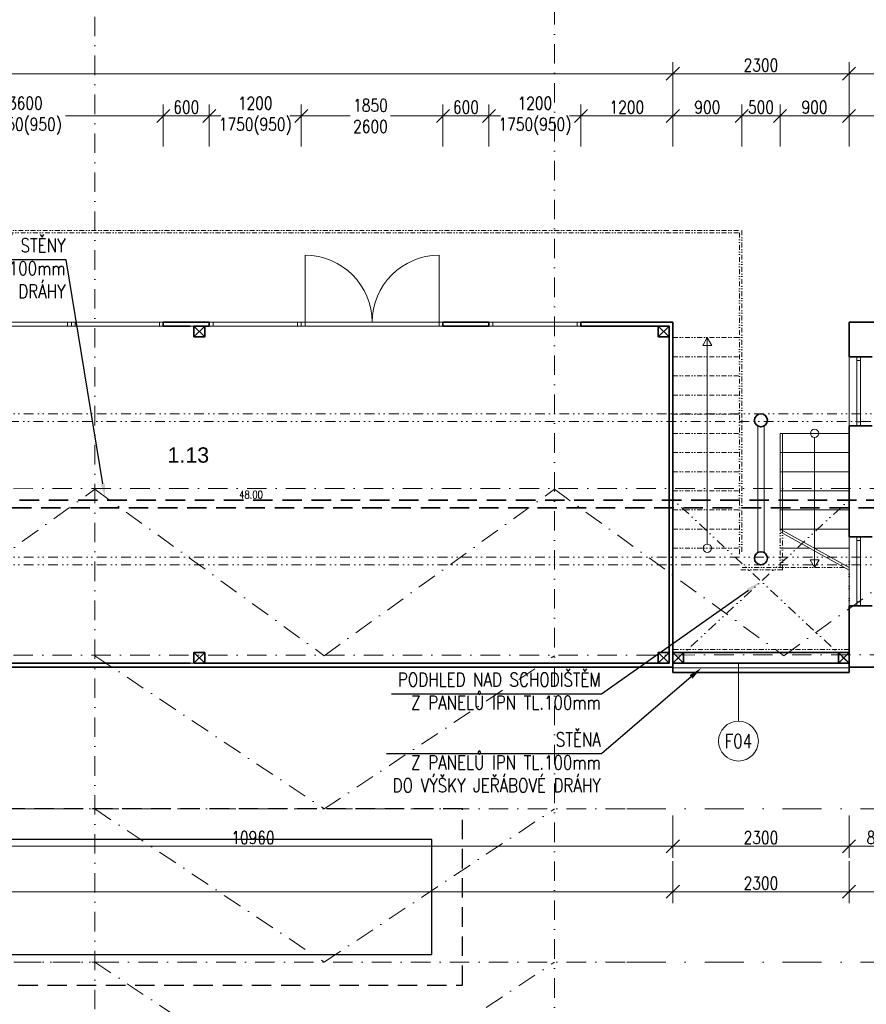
# Model space of a CAD drawing. Header units: millimetres. Extents: x -485339 to 350584, y -1189936 to 0.
# Tile 155 of 256: x -80859 to -69810, y -1024146 to -1011293. Entities that reach past the tile are written whole.
import ezdxf
from ezdxf import colors
from ezdxf.entities.mleader import LeaderData, LeaderLine
from ezdxf.enums import TextEntityAlignment as Align
from ezdxf.math import Vec2, Vec3

# ---------------------------------------------------------------- set-up
doc = ezdxf.new("R2010")
doc.units = ezdxf.units.MM
doc.header["$LTSCALE"] = 10
for name, pattern in [('DASHDOT', [25.4, 12.7, -6.35, 0, -6.35]), ('DĚLICÍ2', [15.875, 6.35, -3.175, 0, -3.175, 0, -3.175]), ('ČÁRKOVANÁ', [19.05, 12.7, -6.35]), ('ČÁRKOVANÁ2', [9.525, 6.35, -3.175])]:
    doc.linetypes.add(name, pattern=pattern)
doc.layers.get('Defpoints').update_dxf_attribs({"color": 201})
for name, color, linetype, lineweight in [('N_dveře', 10, 'Continuous', 18), ('N_popis', 10, 'Continuous', 18), ('N_čáry_dělící stěna', 212, 'ČÁRKOVANÁ', 35), ('N_čáry_nad', 10, 'DĚLICÍ2', 18), ('N_čáry_obv.plášt', 212, 'Continuous', 18), ('N_čáry_obv.plášt_obrys', 212, 'Continuous', 35), ('St__otvory_dveře', 40, 'Continuous', 18), ('St_kóty', 132, 'Continuous', 18), ('St_otvory_okna', 40, 'Continuous', 18), ('St_plocha_místnosti', 250, 'Continuous', 18), ('St_sloupy_konstrukce haly', 5, 'Continuous', 35), ('St_sloupy_opláštění_půdorys', 25, 'Continuous', 35), ('St_čáry_nad', 250, 'DĚLICÍ2', 18), ('St_čáry_obrys', 5, 'Continuous', 35), ('St_čáry_osy', 250, 'DASHDOT', 18), ('St_čáry_plné', 250, 'Continuous', 18)]:
    doc.layers.add(name, color=color, linetype=linetype, lineweight=lineweight)
doc.layers.add('St_plocha_místn', color=140, linetype='Continuous', lineweight=18, plot=False)
doc.layers.add('VYBAVENÍ', color=222, linetype='Continuous')
doc.styles.add('Andy', font='arial.ttf')
doc.styles.get("Standard").update_dxf_attribs({"font": 'simplex.shx', "width": 0.8})
doc.linetypes.add('ZIGZAG', pattern='A,0.00254,-5.08,[131,ltypeshp.shx,S=5.08,R=0,X=-5.08,Y=0],-10.16,[131,ltypeshp.shx,S=5.08,R=180,X=5.08,Y=0],-5.08', length=20.32254)
doc.dimstyles.new('stavebníM100', dxfattribs={"dimtxt": 165, "dimasz": 170, "dimexe": 150, "dimexo": 100, "dimgap": 30, "dimtad": 1, "dimdec": 0, "dimtxsty": 'Standard', "dimblk": 'OBLIQUE', "dimcen": -2.5, "dimdle": 150, "dimclrd": 256, "dimclre": 256, "dimclrt": 256, "dimadec": 4, "dimazin": 0, "dimtfac": 1, "dimtdec": 0, "dimtmove": 2, "dimatfit": 3, "dimldrblk": 'OBLIQUE', "dimfxl": 400, "dimfxlon": 1, "dimlwd": -1, "dimlwe": -1, "dimarcsym": 0})

# ---------------------------------------------------------------- blocks, each defined once
blk = doc.blocks.new('G$CD8A98CDB')
at = {"layer": 'St_sloupy_konstrukce haly', "color": 250, "lineweight": 18, "ltscale": 2}
for points in [[(-825, 0), (825, 0)], [(-825, -80), (825, -80)]]:
    blk.add_lwpolyline(points, dxfattribs=at)
at = {"layer": 'St_sloupy_konstrukce haly', "ltscale": 2}
for centre in [(-900, -40), (900, -40)]:
    blk.add_circle(centre, 85, dxfattribs=at)
blk = doc.blocks.new('*U5513')
at = {"layer": 'St_čáry_osy', "ltscale": 2}
blk.add_lwpolyline([(-3000, -1000), (-4, 1000), (3000, -1000)], dxfattribs=at)
blk = doc.blocks.new('*U5512')
at = {"layer": 'St_čáry_osy', "ltscale": 2}
for p in [(48000, 4000), (48000, 2000), (48000, 0)]:
    blk.add_blockref('*U5513', p, dxfattribs=at)
blk = doc.blocks.new('*U5515')
at = {"layer": 'St_čáry_osy', "ltscale": 2}
for points in [[(-3950, 8000), (3950, 8000)], [(7950, 8000), (9058, 8000)], [(-3950, 6000), (3950, 6000)], [(7950, 6000), (9058, 6000)]]:
    blk.add_lwpolyline(points, dxfattribs=at)
blk = doc.blocks.new('*U5514')
at = {"layer": 'St_čáry_osy', "ltscale": 2}
for p in [(36000, 0), (48000, 0)]:
    blk.add_blockref('*U5515', p, dxfattribs=at)
blk = doc.blocks.new('G$C541DE37C')
at = {"layer": 'St_otvory_okna', "ltscale": 2}
for points in [[(0, -900), (0, 0), (-50, 0), (-50, -900)], [(0, 0), (0, -50), (-50, -50), (-50, 0)], [(0, -900), (0, -850), (-50, -850), (-50, -900)]]:
    blk.add_lwpolyline(points, close=True, dxfattribs=at)
blk = doc.blocks.new('G$C2F820337')
at = {"layer": 'St_sloupy_opláštění_půdorys', "ltscale": 2}
blk.add_lwpolyline([(-70, -70), (70, -70), (70, 70), (-70, 70)], close=True, dxfattribs=at)
for points in [[(-70, 70), (70, -70)], [(70, 70), (-70, -70)]]:
    blk.add_lwpolyline(points, dxfattribs=at)
blk = doc.blocks.new('G$C325A9F68')
at = {"layer": 'St_otvory_okna', "ltscale": 2}
for points in [[(0, 0), (1200, 0), (1200, 50), (0, 50)], [(0, 0), (50, 0), (50, 50), (0, 50)], [(1200, 0), (1150, 0), (1150, 50), (1200, 50)]]:
    blk.add_lwpolyline(points, close=True, dxfattribs=at)
blk = doc.blocks.new('G$C73FA397A')
at = {"layer": 'St__otvory_dveře', "ltscale": 2}
for points in [[(0, -50), (50, -50), (50, 0), (0, 0)], [(1800, -50), (1850, -50), (1850, 0), (1800, 0)]]:
    blk.add_lwpolyline(points, close=True, dxfattribs=at)
at = {"layer": 'St__otvory_dveře', "linetype": 'DĚLICÍ2', "ltscale": 2}
for points in [[(1800, 0), (50, 0)], [(1800, -50), (50, -50)]]:
    blk.add_lwpolyline(points, dxfattribs=at)
at = {"layer": 'St__otvory_dveře', "ltscale": 2}
for points in [[(50, -50), (50, -925)], [(1800, -50), (1800, -925)]]:
    blk.add_lwpolyline(points, dxfattribs=at)
for centre, start, end in [((50, -50), 270, 0), ((1800, -50), 180, 270)]:
    blk.add_arc(centre, 875, start, end, dxfattribs=at)
blk = doc.blocks.new('G$CB69B1554')
at = {"layer": 'St_čáry_nad'}
for points in [[(31280, 0), (31280, 1200), (50630, 1200), (51530, 1200), (51530, -3000)], [(31310, 0), (31310, 1170), (50630, 1170), (51500, 1170), (51500, -3030)], [(50630, -200), (51530, -200)], [(50630, -450), (51530, -450)], [(50630, -700), (51530, -700)], [(50630, -950), (51530, -950)], [(50630, -1200), (51530, -1200)], [(50630, -1450), (51530, -1450)], [(50630, -1700), (51530, -1700)], [(50630, -1950), (51530, -1950)], [(50630, -2200), (51530, -2200)], [(50630, -2450), (51530, -2450)], [(50630, -2700), (51530, -2700)], [(52030, -3200), (52030, -2700)], [(52060, -3230), (52060, -2717)], [(50630, -2950), (51530, -2950)], [(52930, -4050), (52930, -3034)], [(52868, -3200), (51530, -3200)], [(52060, -3230), (51500, -3230)], [(52930, -4271), (50630, -4271)], [(52930, -4450), (50630, -4450)]]:
    blk.add_lwpolyline(points, dxfattribs=at)
at = {"layer": 'St_čáry_obrys'}
for points in [[(43980, -50), (43980, 0)], [(43980, 0), (44580, 0)], [(44580, -50), (44580, 0)], [(47630, -50), (47630, 0)], [(47630, 0), (48230, 0)], [(48230, -50), (48230, 0)], [(50630, 0), (49430, 0)], [(49430, -50), (49430, 0)], [(50630, -4500), (50630, 0)], [(43980, -50), (44330, -50)], [(44380, -50), (44580, -50)], [(48230, -50), (47630, -50)], [(50580, -50), (49430, -50)], [(50580, -4450), (50580, -50)], [(50580, -1427), (50580, -50)], [(39670, -4450), (44330, -4450)], [(44380, -4450), (50580, -4450)], [(28930, -4500), (50630, -4500)]]:
    blk.add_lwpolyline(points, dxfattribs=at)
at = {"layer": 'St_čáry_obrys', "ltscale": 2}
for points in [[(52930, -450), (52930, 0)], [(57040, 0), (52930, 0)], [(52930, -450), (53230, -450)], [(52930, -2800), (52930, -1350)], [(52930, -1350), (53230, -1350)], [(52930, -2800), (53230, -2800)], [(52930, -4500), (52930, -3700)], [(52930, -3700), (53230, -3700)], [(52930, -4500), (53730, -4500)]]:
    blk.add_lwpolyline(points, dxfattribs=at)
at = {"layer": 'St_čáry_plné', "ltscale": 2}
for points in [[(51080, -200), (51021, -301), (51139, -301)], [(52480, -3200), (52421, -3099), (52539, -3099)]]:
    blk.add_lwpolyline(points, close=True, dxfattribs=at)
for points in [[(51080, -2895), (51080, -200)], [(52480, -1505), (52480, -3200)]]:
    blk.add_lwpolyline(points, dxfattribs=at)
at = {"layer": 'St_čáry_plné'}
for points in [[(52930, -450), (52930, -1350)], [(52930, -3034), (52930, -1250)], [(52030, -2700), (52030, -1450)], [(52930, -1450), (52030, -1450)], [(52060, -2717), (52060, -1450)], [(52930, -1700), (52030, -1700)], [(52930, -1950), (52030, -1950)], [(52930, -2200), (52030, -2200)], [(52930, -2450), (52030, -2450)], [(52930, -2700), (52030, -2700)], [(52030, -2700), (52930, -3200)], [(52030, -2734), (52930, -3234)], [(52930, -2800), (52930, -3700)], [(52418, -2950), (52030, -2950)], [(52930, -2950), (52480, -2950)]]:
    blk.add_lwpolyline(points, dxfattribs=at)
at = {"layer": 'St_čáry_plné', "ltscale": 2}
for centre in [(52480, -1450), (51080, -2950)]:
    blk.add_circle(centre, 54.6, dxfattribs=at)
at = {"layer": 'St__otvory_dveře', "xscale": -1, "rotation": 180}
blk.add_blockref('G$C73FA397A', (45780, -50), dxfattribs=at)
at = {"layer": 'St_otvory_okna', "ltscale": 2}
for p in [(41580, -50), (42780, -50), (44580, -50), (48230, -50)]:
    blk.add_blockref('G$C325A9F68', p, dxfattribs=at)
at = {"layer": 'St_otvory_okna'}
for p in [(53080, -450), (53080, -2800)]:
    blk.add_blockref('G$C541DE37C', p, dxfattribs=at)
at = {"layer": 'St_sloupy_opláštění_půdorys', "ltscale": 2}
for p in [(44450, -120), (50510, -120), (44450, -4380), (50510, -4380), (50700, -4380), (52860, -4380)]:
    blk.add_blockref('G$C2F820337', p, dxfattribs=at)
blk = doc.blocks.new('_OBLIQUE')
at = {"color": 0, "linetype": 'ByBlock'}
blk.add_line((-0.5, -0.5), (0.5, 0.5), dxfattribs=at)
blk = doc.blocks.new('*D5870')
at = {"layer": 'Defpoints', "color": 0}
for p in [(-83295, -1019087), (-72335, -1019137), (-72335, -1022083)]:
    blk.add_point(p, dxfattribs=at)
at = {"layer": 'St_kóty'}
for p, q in [((-83295, -1021683), (-83295, -1022233)), ((-72335, -1021683), (-72335, -1022233)), ((-83445, -1022083), (-72185, -1022083))]:
    blk.add_line(p, q, dxfattribs=at)
at = {"layer": 'St_kóty', "linetype": 'ByBlock', "xscale": 170, "yscale": 170, "zscale": 170, "rotation": 180}
blk.add_blockref('_OBLIQUE', (-83295, -1022083), dxfattribs=at)
at = {"layer": 'St_kóty', "linetype": 'ByBlock', "xscale": 170, "yscale": 170, "zscale": 170}
blk.add_blockref('_OBLIQUE', (-72335, -1022083), dxfattribs=at)
at = {"layer": 'St_kóty', "insert": (-77815, -1021970), "char_height": 165, "attachment_point": 5}
blk.add_mtext('10960', dxfattribs=at)
blk = doc.blocks.new('*D5871')
at = {"layer": 'Defpoints', "color": 0}
for p in [(-72335, -1019137), (-70035, -1019137), (-70035, -1022083)]:
    blk.add_point(p, dxfattribs=at)
at = {"layer": 'St_kóty'}
for p, q in [((-72335, -1021683), (-72335, -1022233)), ((-70035, -1021683), (-70035, -1022233)), ((-72485, -1022083), (-69885, -1022083))]:
    blk.add_line(p, q, dxfattribs=at)
at = {"layer": 'St_kóty', "linetype": 'ByBlock', "xscale": 170, "yscale": 170, "zscale": 170, "rotation": 180}
blk.add_blockref('_OBLIQUE', (-72335, -1022083), dxfattribs=at)
at = {"layer": 'St_kóty', "linetype": 'ByBlock', "xscale": 170, "yscale": 170, "zscale": 170}
blk.add_blockref('_OBLIQUE', (-70035, -1022083), dxfattribs=at)
at = {"layer": 'St_kóty', "insert": (-71185, -1021970), "char_height": 165, "attachment_point": 5}
blk.add_mtext('2300', dxfattribs=at)
blk = doc.blocks.new('*D5872')
at = {"layer": 'Defpoints', "color": 0}
for p in [(-70035, -1019137), (-69235, -1019139), (-69235, -1022083)]:
    blk.add_point(p, dxfattribs=at)
at = {"layer": 'St_kóty'}
for p, q in [((-70035, -1021683), (-70035, -1022233)), ((-69235, -1021683), (-69235, -1022233)), ((-70185, -1022083), (-69085, -1022083))]:
    blk.add_line(p, q, dxfattribs=at)
at = {"layer": 'St_kóty', "linetype": 'ByBlock', "xscale": 170, "yscale": 170, "zscale": 170, "rotation": 180}
blk.add_blockref('_OBLIQUE', (-70035, -1022083), dxfattribs=at)
at = {"layer": 'St_kóty', "linetype": 'ByBlock', "xscale": 170, "yscale": 170, "zscale": 170}
blk.add_blockref('_OBLIQUE', (-69235, -1022083), dxfattribs=at)
at = {"layer": 'St_kóty', "insert": (-69635, -1021970), "char_height": 165, "attachment_point": 5}
blk.add_mtext('800', dxfattribs=at)
blk = doc.blocks.new('*D5897')
at = {"layer": 'Defpoints', "color": 0}
for p in [(-94035, -1019731), (-72335, -1019731), (-72335, -1022677)]:
    blk.add_point(p, dxfattribs=at)
at = {"layer": 'St_kóty'}
for p, q in [((-94035, -1022277), (-94035, -1022827)), ((-72335, -1022277), (-72335, -1022827)), ((-94185, -1022677), (-72185, -1022677))]:
    blk.add_line(p, q, dxfattribs=at)
at = {"layer": 'St_kóty', "linetype": 'ByBlock', "xscale": 170, "yscale": 170, "zscale": 170, "rotation": 180}
blk.add_blockref('_OBLIQUE', (-94035, -1022677), dxfattribs=at)
at = {"layer": 'St_kóty', "linetype": 'ByBlock', "xscale": 170, "yscale": 170, "zscale": 170}
blk.add_blockref('_OBLIQUE', (-72335, -1022677), dxfattribs=at)
at = {"layer": 'St_kóty', "insert": (-83185, -1022564), "char_height": 165, "attachment_point": 5}
blk.add_mtext('21700', dxfattribs=at)
blk = doc.blocks.new('*D5898')
at = {"layer": 'Defpoints', "color": 0}
for p in [(-72335, -1019731), (-70035, -1019731), (-70035, -1022677)]:
    blk.add_point(p, dxfattribs=at)
at = {"layer": 'St_kóty'}
for p, q in [((-72335, -1022277), (-72335, -1022827)), ((-70035, -1022277), (-70035, -1022827)), ((-72485, -1022677), (-69885, -1022677))]:
    blk.add_line(p, q, dxfattribs=at)
at = {"layer": 'St_kóty', "linetype": 'ByBlock', "xscale": 170, "yscale": 170, "zscale": 170, "rotation": 180}
blk.add_blockref('_OBLIQUE', (-72335, -1022677), dxfattribs=at)
at = {"layer": 'St_kóty', "linetype": 'ByBlock', "xscale": 170, "yscale": 170, "zscale": 170}
blk.add_blockref('_OBLIQUE', (-70035, -1022677), dxfattribs=at)
at = {"layer": 'St_kóty', "insert": (-71185, -1022564), "char_height": 165, "attachment_point": 5}
blk.add_mtext('2300', dxfattribs=at)
blk = doc.blocks.new('*D5899')
at = {"layer": 'Defpoints', "color": 0}
for p in [(-70035, -1019731), (-58535, -1020181), (-58535, -1022677)]:
    blk.add_point(p, dxfattribs=at)
at = {"layer": 'St_kóty'}
for p, q in [((-70035, -1022277), (-70035, -1022827)), ((-58535, -1022277), (-58535, -1022827)), ((-70185, -1022677), (-58385, -1022677))]:
    blk.add_line(p, q, dxfattribs=at)
at = {"layer": 'St_kóty', "linetype": 'ByBlock', "xscale": 170, "yscale": 170, "zscale": 170, "rotation": 180}
blk.add_blockref('_OBLIQUE', (-70035, -1022677), dxfattribs=at)
at = {"layer": 'St_kóty', "linetype": 'ByBlock', "xscale": 170, "yscale": 170, "zscale": 170}
blk.add_blockref('_OBLIQUE', (-58535, -1022677), dxfattribs=at)
at = {"layer": 'St_kóty', "insert": (-64285, -1022564), "char_height": 165, "attachment_point": 5}
blk.add_mtext('11500', dxfattribs=at)
blk = doc.blocks.new('*D5908')
at = {"layer": 'Defpoints', "color": 0}
for p in [(-72335, -1011998), (-94035, -1013105), (-72335, -1014219)]:
    blk.add_point(p, dxfattribs=at)
at = {"layer": 'St_kóty'}
for p, q in [((-94035, -1012398), (-94035, -1011848)), ((-72335, -1012398), (-72335, -1011848)), ((-94185, -1011998), (-72185, -1011998))]:
    blk.add_line(p, q, dxfattribs=at)
at = {"layer": 'St_kóty', "linetype": 'ByBlock', "xscale": 170, "yscale": 170, "zscale": 170, "rotation": 180}
blk.add_blockref('_OBLIQUE', (-94035, -1011998), dxfattribs=at)
at = {"layer": 'St_kóty', "linetype": 'ByBlock', "xscale": 170, "yscale": 170, "zscale": 170}
blk.add_blockref('_OBLIQUE', (-72335, -1011998), dxfattribs=at)
at = {"layer": 'St_kóty', "insert": (-83185, -1011885), "char_height": 165, "attachment_point": 5}
blk.add_mtext('21700', dxfattribs=at)
blk = doc.blocks.new('*D5909')
at = {"layer": 'Defpoints', "color": 0}
for p in [(-70035, -1011998), (-72335, -1014219), (-70035, -1014219)]:
    blk.add_point(p, dxfattribs=at)
at = {"layer": 'St_kóty'}
for p, q in [((-72335, -1012398), (-72335, -1011848)), ((-70035, -1012398), (-70035, -1011848)), ((-72485, -1011998), (-69885, -1011998))]:
    blk.add_line(p, q, dxfattribs=at)
at = {"layer": 'St_kóty', "linetype": 'ByBlock', "xscale": 170, "yscale": 170, "zscale": 170, "rotation": 180}
blk.add_blockref('_OBLIQUE', (-72335, -1011998), dxfattribs=at)
at = {"layer": 'St_kóty', "linetype": 'ByBlock', "xscale": 170, "yscale": 170, "zscale": 170}
blk.add_blockref('_OBLIQUE', (-70035, -1011998), dxfattribs=at)
at = {"layer": 'St_kóty', "insert": (-71185, -1011885), "char_height": 165, "attachment_point": 5}
blk.add_mtext('2300', dxfattribs=at)
blk = doc.blocks.new('*D5910')
at = {"layer": 'Defpoints', "color": 0}
for p in [(-59725, -1011998), (-70035, -1014219), (-59725, -1014219)]:
    blk.add_point(p, dxfattribs=at)
at = {"layer": 'St_kóty'}
for p, q in [((-70035, -1012398), (-70035, -1011848)), ((-59725, -1012398), (-59725, -1011848)), ((-70185, -1011998), (-59575, -1011998))]:
    blk.add_line(p, q, dxfattribs=at)
at = {"layer": 'St_kóty', "linetype": 'ByBlock', "xscale": 170, "yscale": 170, "zscale": 170, "rotation": 180}
blk.add_blockref('_OBLIQUE', (-70035, -1011998), dxfattribs=at)
at = {"layer": 'St_kóty', "linetype": 'ByBlock', "xscale": 170, "yscale": 170, "zscale": 170}
blk.add_blockref('_OBLIQUE', (-59725, -1011998), dxfattribs=at)
at = {"layer": 'St_kóty', "insert": (-64880, -1011885), "char_height": 165, "attachment_point": 5}
blk.add_mtext('10310', dxfattribs=at)
blk = doc.blocks.new('*D5922')
at = {"layer": 'Defpoints', "color": 0}
for p in [(-78985, -1012548), (-82585, -1015256), (-78985, -1015256)]:
    blk.add_point(p, dxfattribs=at)
at = {"layer": 'St_kóty'}
for p, q in [((-82585, -1012948), (-82585, -1012398)), ((-78985, -1012948), (-78985, -1012398)), ((-82735, -1012548), (-81308, -1012548)), ((-78835, -1012548), (-80261, -1012548))]:
    blk.add_line(p, q, dxfattribs=at)
at = {"layer": 'St_kóty', "linetype": 'ByBlock', "xscale": 170, "yscale": 170, "zscale": 170, "rotation": 180}
blk.add_blockref('_OBLIQUE', (-82585, -1012548), dxfattribs=at)
at = {"layer": 'St_kóty', "linetype": 'ByBlock', "xscale": 170, "yscale": 170, "zscale": 170}
blk.add_blockref('_OBLIQUE', (-78985, -1012548), dxfattribs=at)
at = {"layer": 'St_kóty', "insert": (-80785, -1012548), "char_height": 165, "attachment_point": 5}
blk.add_mtext('3600\\P1750(950)', dxfattribs=at)
blk = doc.blocks.new('*D5923')
at = {"layer": 'Defpoints', "color": 0}
for p in [(-78385, -1012548), (-78985, -1015256), (-78385, -1015256)]:
    blk.add_point(p, dxfattribs=at)
at = {"layer": 'St_kóty'}
for p, q in [((-78985, -1012948), (-78985, -1012398)), ((-78385, -1012948), (-78385, -1012398)), ((-79135, -1012548), (-78235, -1012548))]:
    blk.add_line(p, q, dxfattribs=at)
at = {"layer": 'St_kóty', "linetype": 'ByBlock', "xscale": 170, "yscale": 170, "zscale": 170, "rotation": 180}
blk.add_blockref('_OBLIQUE', (-78985, -1012548), dxfattribs=at)
at = {"layer": 'St_kóty', "linetype": 'ByBlock', "xscale": 170, "yscale": 170, "zscale": 170}
blk.add_blockref('_OBLIQUE', (-78385, -1012548), dxfattribs=at)
at = {"layer": 'St_kóty', "insert": (-78685, -1012435), "char_height": 165, "attachment_point": 5}
blk.add_mtext('600', dxfattribs=at)
blk = doc.blocks.new('*D5924')
at = {"layer": 'Defpoints', "color": 0}
for p in [(-77185, -1012548), (-78385, -1015256), (-77185, -1015256)]:
    blk.add_point(p, dxfattribs=at)
at = {"layer": 'St_kóty'}
for p, q in [((-78385, -1012948), (-78385, -1012398)), ((-77185, -1012948), (-77185, -1012398)), ((-78535, -1012548), (-78308, -1012548)), ((-77035, -1012548), (-77261, -1012548))]:
    blk.add_line(p, q, dxfattribs=at)
at = {"layer": 'St_kóty', "linetype": 'ByBlock', "xscale": 170, "yscale": 170, "zscale": 170, "rotation": 180}
blk.add_blockref('_OBLIQUE', (-78385, -1012548), dxfattribs=at)
at = {"layer": 'St_kóty', "linetype": 'ByBlock', "xscale": 170, "yscale": 170, "zscale": 170}
blk.add_blockref('_OBLIQUE', (-77185, -1012548), dxfattribs=at)
at = {"layer": 'St_kóty', "insert": (-77785, -1012548), "char_height": 165, "attachment_point": 5}
blk.add_mtext('1200\\P1750(950)', dxfattribs=at)
blk = doc.blocks.new('*D5925')
at = {"layer": 'Defpoints', "color": 0}
for p in [(-75335, -1012548), (-77185, -1015256), (-75335, -1015256)]:
    blk.add_point(p, dxfattribs=at)
at = {"layer": 'St_kóty'}
for p, q in [((-77185, -1012948), (-77185, -1012398)), ((-75335, -1012948), (-75335, -1012398)), ((-77335, -1012548), (-76544, -1012548)), ((-75185, -1012548), (-76019, -1012548))]:
    blk.add_line(p, q, dxfattribs=at)
at = {"layer": 'St_kóty', "linetype": 'ByBlock', "xscale": 170, "yscale": 170, "zscale": 170, "rotation": 180}
blk.add_blockref('_OBLIQUE', (-77185, -1012548), dxfattribs=at)
at = {"layer": 'St_kóty', "linetype": 'ByBlock', "xscale": 170, "yscale": 170, "zscale": 170}
blk.add_blockref('_OBLIQUE', (-75335, -1012548), dxfattribs=at)
at = {"layer": 'St_kóty', "insert": (-76281, -1012548), "char_height": 165, "attachment_point": 5}
blk.add_mtext('1850\\P2600', dxfattribs=at)
blk = doc.blocks.new('*D5926')
at = {"layer": 'Defpoints', "color": 0}
for p in [(-74735, -1012548), (-75335, -1015256), (-74735, -1015256)]:
    blk.add_point(p, dxfattribs=at)
at = {"layer": 'St_kóty'}
for p, q in [((-75335, -1012948), (-75335, -1012398)), ((-74735, -1012948), (-74735, -1012398)), ((-75485, -1012548), (-74585, -1012548))]:
    blk.add_line(p, q, dxfattribs=at)
at = {"layer": 'St_kóty', "linetype": 'ByBlock', "xscale": 170, "yscale": 170, "zscale": 170, "rotation": 180}
blk.add_blockref('_OBLIQUE', (-75335, -1012548), dxfattribs=at)
at = {"layer": 'St_kóty', "linetype": 'ByBlock', "xscale": 170, "yscale": 170, "zscale": 170}
blk.add_blockref('_OBLIQUE', (-74735, -1012548), dxfattribs=at)
at = {"layer": 'St_kóty', "insert": (-75035, -1012435), "char_height": 165, "attachment_point": 5}
blk.add_mtext('600', dxfattribs=at)
blk = doc.blocks.new('*D5927')
at = {"layer": 'Defpoints', "color": 0}
for p in [(-73535, -1012548), (-74735, -1015256), (-73535, -1015256)]:
    blk.add_point(p, dxfattribs=at)
at = {"layer": 'St_kóty'}
for p, q in [((-74735, -1012948), (-74735, -1012398)), ((-73535, -1012948), (-73535, -1012398)), ((-74885, -1012548), (-74658, -1012548)), ((-73385, -1012548), (-73611, -1012548))]:
    blk.add_line(p, q, dxfattribs=at)
at = {"layer": 'St_kóty', "linetype": 'ByBlock', "xscale": 170, "yscale": 170, "zscale": 170, "rotation": 180}
blk.add_blockref('_OBLIQUE', (-74735, -1012548), dxfattribs=at)
at = {"layer": 'St_kóty', "linetype": 'ByBlock', "xscale": 170, "yscale": 170, "zscale": 170}
blk.add_blockref('_OBLIQUE', (-73535, -1012548), dxfattribs=at)
at = {"layer": 'St_kóty', "insert": (-74135, -1012548), "char_height": 165, "attachment_point": 5}
blk.add_mtext('1200\\P1750(950)', dxfattribs=at)
blk = doc.blocks.new('*D5928')
at = {"layer": 'Defpoints', "color": 0}
for p in [(-72335, -1012548), (-73535, -1015256), (-72335, -1015231)]:
    blk.add_point(p, dxfattribs=at)
at = {"layer": 'St_kóty'}
for p, q in [((-73535, -1012948), (-73535, -1012398)), ((-72335, -1012948), (-72335, -1012398)), ((-73685, -1012548), (-72185, -1012548))]:
    blk.add_line(p, q, dxfattribs=at)
at = {"layer": 'St_kóty', "linetype": 'ByBlock', "xscale": 170, "yscale": 170, "zscale": 170, "rotation": 180}
blk.add_blockref('_OBLIQUE', (-73535, -1012548), dxfattribs=at)
at = {"layer": 'St_kóty', "linetype": 'ByBlock', "xscale": 170, "yscale": 170, "zscale": 170}
blk.add_blockref('_OBLIQUE', (-72335, -1012548), dxfattribs=at)
at = {"layer": 'St_kóty', "insert": (-72935, -1012435), "char_height": 165, "attachment_point": 5}
blk.add_mtext('1200', dxfattribs=at)
blk = doc.blocks.new('*D5929')
at = {"layer": 'Defpoints', "color": 0}
for p in [(-71435, -1012548), (-72335, -1015231), (-71435, -1015431)]:
    blk.add_point(p, dxfattribs=at)
at = {"layer": 'St_kóty'}
for p, q in [((-72335, -1012948), (-72335, -1012398)), ((-71435, -1012948), (-71435, -1012398)), ((-72485, -1012548), (-71285, -1012548))]:
    blk.add_line(p, q, dxfattribs=at)
at = {"layer": 'St_kóty', "linetype": 'ByBlock', "xscale": 170, "yscale": 170, "zscale": 170, "rotation": 180}
blk.add_blockref('_OBLIQUE', (-72335, -1012548), dxfattribs=at)
at = {"layer": 'St_kóty', "linetype": 'ByBlock', "xscale": 170, "yscale": 170, "zscale": 170}
blk.add_blockref('_OBLIQUE', (-71435, -1012548), dxfattribs=at)
at = {"layer": 'St_kóty', "insert": (-71885, -1012435), "char_height": 165, "attachment_point": 5}
blk.add_mtext('900', dxfattribs=at)
blk = doc.blocks.new('*D5930')
at = {"layer": 'Defpoints', "color": 0}
for p in [(-70935, -1012548), (-71435, -1015431), (-70935, -1016681)]:
    blk.add_point(p, dxfattribs=at)
at = {"layer": 'St_kóty'}
for p, q in [((-71435, -1012948), (-71435, -1012398)), ((-70935, -1012948), (-70935, -1012398)), ((-71585, -1012548), (-70785, -1012548))]:
    blk.add_line(p, q, dxfattribs=at)
at = {"layer": 'St_kóty', "linetype": 'ByBlock', "xscale": 170, "yscale": 170, "zscale": 170, "rotation": 180}
blk.add_blockref('_OBLIQUE', (-71435, -1012548), dxfattribs=at)
at = {"layer": 'St_kóty', "linetype": 'ByBlock', "xscale": 170, "yscale": 170, "zscale": 170}
blk.add_blockref('_OBLIQUE', (-70935, -1012548), dxfattribs=at)
at = {"layer": 'St_kóty', "insert": (-71185, -1012435), "char_height": 165, "attachment_point": 5}
blk.add_mtext('500', dxfattribs=at)
blk = doc.blocks.new('*D5931')
at = {"layer": 'Defpoints', "color": 0}
for p in [(-70035, -1012548), (-70035, -1015231), (-70935, -1016681)]:
    blk.add_point(p, dxfattribs=at)
at = {"layer": 'St_kóty'}
for p, q in [((-70935, -1012948), (-70935, -1012398)), ((-70035, -1012948), (-70035, -1012398)), ((-71085, -1012548), (-69885, -1012548))]:
    blk.add_line(p, q, dxfattribs=at)
at = {"layer": 'St_kóty', "linetype": 'ByBlock', "xscale": 170, "yscale": 170, "zscale": 170, "rotation": 180}
blk.add_blockref('_OBLIQUE', (-70935, -1012548), dxfattribs=at)
at = {"layer": 'St_kóty', "linetype": 'ByBlock', "xscale": 170, "yscale": 170, "zscale": 170}
blk.add_blockref('_OBLIQUE', (-70035, -1012548), dxfattribs=at)
at = {"layer": 'St_kóty', "insert": (-70485, -1012435), "char_height": 165, "attachment_point": 5}
blk.add_mtext('900', dxfattribs=at)
blk = doc.blocks.new('*D5932')
at = {"layer": 'Defpoints', "color": 0}
for p in [(-65925, -1012548), (-70035, -1015231), (-65925, -1015231)]:
    blk.add_point(p, dxfattribs=at)
at = {"layer": 'St_kóty'}
for p, q in [((-70035, -1012948), (-70035, -1012398)), ((-65925, -1012948), (-65925, -1012398)), ((-70185, -1012548), (-65775, -1012548))]:
    blk.add_line(p, q, dxfattribs=at)
at = {"layer": 'St_kóty', "linetype": 'ByBlock', "xscale": 170, "yscale": 170, "zscale": 170, "rotation": 180}
blk.add_blockref('_OBLIQUE', (-70035, -1012548), dxfattribs=at)
at = {"layer": 'St_kóty', "linetype": 'ByBlock', "xscale": 170, "yscale": 170, "zscale": 170}
blk.add_blockref('_OBLIQUE', (-65925, -1012548), dxfattribs=at)
at = {"layer": 'St_kóty', "insert": (-67980, -1012435), "char_height": 165, "attachment_point": 5}
blk.add_mtext('4110', dxfattribs=at)
blk = doc.blocks.new('*D7830')
at = {"layer": 'Defpoints', "color": 0}
for p in [(-70505, 0), (-71855, -1049224), (-70505, -1049224)]:
    blk.add_point(p, dxfattribs=at)
at = {"layer": 'St_kóty'}
for p, q in [((-70505, -1048824), (-70505, -1049374)), ((-71855, -1049124), (-71855, -1049074)), ((-72005, -1049224), (-70355, -1049224))]:
    blk.add_line(p, q, dxfattribs=at)
at = {"layer": 'St_kóty', "linetype": 'ByBlock', "xscale": 170, "yscale": 170, "zscale": 170, "rotation": 180}
blk.add_blockref('_OBLIQUE', (-71855, -1049224), dxfattribs=at)
at = {"layer": 'St_kóty', "linetype": 'ByBlock', "xscale": 170, "yscale": 170, "zscale": 170}
blk.add_blockref('_OBLIQUE', (-70505, -1049224), dxfattribs=at)
at = {"layer": 'St_kóty', "insert": (-71180, -1049112), "char_height": 165, "attachment_point": 5}
blk.add_mtext('1350', dxfattribs=at)
blk = doc.blocks.new('*U8194')
at = {"layer": 'N_čáry_nad', "linetype": 'DASHDOT', "lineweight": 18, "ltscale": 4}
blk.add_lwpolyline([(-2050, 0), (2050, 0)], dxfattribs=at)
blk = doc.blocks.new('*U8193')
at = {"layer": 'N_čáry_nad', "lineweight": 18}
for p in [(0, 0), (0, -2000)]:
    blk.add_blockref('*U8194', p, dxfattribs=at)

msp = doc.modelspace()

# ---------------------------------------------------------------- linework, layer by layer
at = {"layer": 'N_popis'}
msp.add_lwpolyline([(-71478.9, -1020450.7), (-71478.9, -1019695.2)], dxfattribs=at)
msp.add_circle((-71478.9, -1020710.6), 259.9, dxfattribs=at)
at = {"layer": 'N_čáry_dělící stěna', "ltscale": 2}
for points in [[(-59269.9, -1017562.9), (-125269.9, -1017562.9)], [(-59369.9, -1017662.9), (-125269.9, -1017662.9)]]:
    msp.add_lwpolyline(points, dxfattribs=at)
at = {"layer": 'N_čáry_nad', "ltscale": 2}
for points in [[(-70034.9, -1019692.9), (-72334.9, -1017552.9)], [(-72334.9, -1019692.9), (-70034.9, -1017562.9)]]:
    msp.add_lwpolyline(points, dxfattribs=at)
at = {"layer": 'N_čáry_obv.plášt', "linetype": 'ZIGZAG'}
msp.add_lwpolyline([(-72334.9, -1019752.9), (-70034.9, -1019752.9)], dxfattribs=at)
at = {"layer": 'N_čáry_obv.plášt_obrys'}
msp.add_lwpolyline([(-70034.9, -1019692.9), (-72334.9, -1019692.9), (-72334.9, -1019812.9), (-70034.9, -1019812.9)], close=True, dxfattribs=at)
at = {"layer": 'St_plocha_místn'}
msp.add_lwpolyline([(-101865.2, -1017417.5), (-94034.9, -1017416.5), (-94034.9, -1015242.9), (-72334.9, -1015242.9), (-72334.9, -1019552.9), (-70034.9, -1019552.9), (-70034.9, -1015242.9), (-59724.9, -1015242.9)], dxfattribs=at)
msp.add_lwpolyline([(-83294.9, -1015292.9), (-72384.9, -1015292.9), (-72384.9, -1019692.9), (-83294.9, -1019692.9)], close=True, dxfattribs=at)
at = {"layer": 'St_čáry_nad', "ltscale": 2}
for points in [[(-43825.2, -1016437.6), (-139879.9, -1016437.6)], [(-46557.7, -1016537.6), (-139879.9, -1016537.6)], [(-43825.2, -1018307.6), (-139879.9, -1018307.6)], [(-43825.2, -1018407.6), (-139879.9, -1018407.6)]]:
    msp.add_lwpolyline(points, dxfattribs=at)
at = {"layer": 'St_čáry_obrys'}
for p, q in [((-72194.9, -1019692.9), (-72194.9, -1019552.9)), ((-72194.9, -1019552.9), (-70174.9, -1019552.9)), ((-70174.9, -1019552.9), (-70174.9, -1019692.9)), ((-94034.9, -1019742.9), (-72334.9, -1019742.9)), ((-72334.9, -1019742.9), (-72334.9, -1019692.9)), ((-72334.9, -1019692.9), (-72194.9, -1019692.9)), ((-70174.9, -1019692.9), (-70034.9, -1019692.9)), ((-70034.9, -1019692.9), (-70034.9, -1019742.9)), ((-70034.9, -1019742.9), (-58534.9, -1019742.9))]:
    msp.add_line(p, q, dxfattribs=at)
at = {"layer": 'St_čáry_osy', "ltscale": 2}
for points in [[(-79879.9, -1059777.6), (-79879.9, -992785.6)], [(-73879.9, -1041843.2), (-73879.9, -992785.6)], [(-139879.9, -1017422.6), (-43825.2, -1017409.8)], [(-85879.9, -1017422.6), (-82884.2, -1019595.1), (-79879.9, -1017422.6)], [(-79879.9, -1017422.6), (-76884.2, -1019595.1), (-73879.9, -1017422.6)], [(-73879.9, -1017422.6), (-70884.2, -1019595.1), (-67879.9, -1017422.6)], [(-139879.9, -1019595.1), (-43825.2, -1019582.3)]]:
    msp.add_lwpolyline(points, dxfattribs=at)
at = {"layer": 'VYBAVENÍ', "linetype": 'ČÁRKOVANÁ2', "ltscale": 4}
msp.add_lwpolyline([(-88878.1, -1023895.1), (-75078.1, -1023895.1), (-75078.1, -1021595.1), (-88878.1, -1021595.1)], close=True, dxfattribs=at)
at = {"layer": 'VYBAVENÍ'}
msp.add_lwpolyline([(-88478.1, -1023495.1), (-75478.1, -1023495.1), (-75478.1, -1021995.1), (-88478.1, -1021995.1)], close=True, dxfattribs=at)

# ---------------------------------------------------------------- block references
at = {"layer": 'N_dveře', "ltscale": 2}
msp.add_blockref('G$CB69B1554', (-122964.9, -1015242.9), dxfattribs=at)
at = {"layer": 'N_čáry_nad', "lineweight": 18}
msp.add_blockref('*U8193', (-70884.2, -1021595.1), dxfattribs=at)
at = {"layer": 'St_sloupy_konstrukce haly', "ltscale": 2, "rotation": 90}
msp.add_blockref('G$CD8A98CDB', (-71224.9, -1017422.6), dxfattribs=at)
at = {"layer": 'St_čáry_osy', "ltscale": 2, "xscale": -1, "rotation": 180}
msp.add_blockref('*U5512', (-124879.9, -1020595.1), dxfattribs=at)
at = {"layer": 'St_čáry_osy', "ltscale": 2}
msp.add_blockref('*U5514', (-124884.2, -1029595.1), dxfattribs=at)

# ---------------------------------------------------------------- texts
at = {"layer": 'N_popis', "width": 0.8}
msp.add_text('F04', height=180, dxfattribs=at).set_placement((-71478.9, -1020710.6), align=Align.MIDDLE_CENTER)
at = {"layer": 'St_plocha_místn', "width": 0.8}
msp.add_text('48.00', height=100, dxfattribs=at).set_placement((-77839.9, -1017492.9), align=Align.MIDDLE_CENTER)
at = {"layer": 'St_plocha_místnosti', "ltscale": 2, "style": 'Andy'}
msp.add_text('1.13', height=200, dxfattribs=at).set_placement((-78930.5, -1017075.3))

# ---------------------------------------------------------------- dimensions: what is measured, and where the dimension line sits
at = {"layer": 'St_kóty'}
dim = msp.add_linear_dim(base=(-70504.9, -1049224.1), p1=(-71854.9, -1049224.1), p2=(-70504.9, 0), dimstyle='stavebníM100', override={"dimtxsty": 'Standard', "dimldrblk": 'OBLIQUE'}, dxfattribs=at)
dim.commit()
dim.dimension.update_dxf_attribs({"geometry": '*D7830', "text_midpoint": (-71179.9, -1049111.6)})
for base, p1, p2, picture, middle in [((-72334.9, -1011998), (-94034.9, -1013105), (-72334.9, -1014218.7), '*D5908', (-83184.9, -1011885.5)), ((-70034.9, -1011998), (-72334.9, -1014218.7), (-70034.9, -1014218.7), '*D5909', (-71184.9, -1011885.5)), ((-59724.9, -1011998), (-70034.9, -1014218.7), (-59724.9, -1014218.7), '*D5910', (-64879.9, -1011885.5)), ((-78384.9, -1012548), (-78984.9, -1015256.2), (-78384.9, -1015256.2), '*D5923', (-78684.9, -1012435.5)), ((-74734.9, -1012548), (-75334.9, -1015256.2), (-74734.9, -1015256.2), '*D5926', (-75034.9, -1012435.5)), ((-72334.9, -1012548), (-73534.9, -1015256.2), (-72334.9, -1015231.2), '*D5928', (-72934.9, -1012435.5)), ((-71434.9, -1012548), (-72334.9, -1015231.2), (-71434.9, -1015431.2), '*D5929', (-71884.9, -1012435.5)), ((-70934.9, -1012548), (-71434.9, -1015431.2), (-70934.9, -1016681.2), '*D5930', (-71184.9, -1012435.5)), ((-70034.9, -1012548), (-70934.9, -1016681.2), (-70034.9, -1015231.2), '*D5931', (-70484.9, -1012435.5)), ((-65924.9, -1012548), (-70034.9, -1015231.2), (-65924.9, -1015231.2), '*D5932', (-67979.9, -1012435.5)), ((-72334.9, -1022082.8), (-83294.9, -1019087.3), (-72334.9, -1019137.3), '*D5870', (-77814.9, -1021970.3)), ((-70034.9, -1022082.8), (-72334.9, -1019137.3), (-70034.9, -1019137.3), '*D5871', (-71184.9, -1021970.3)), ((-69234.9, -1022082.8), (-70034.9, -1019137.3), (-69234.9, -1019138.9), '*D5872', (-69634.9, -1021970.3)), ((-72334.9, -1022676.8), (-94034.9, -1019731.2), (-72334.9, -1019731.2), '*D5897', (-83184.9, -1022564.3)), ((-70034.9, -1022676.8), (-72334.9, -1019731.2), (-70034.9, -1019731.2), '*D5898', (-71184.9, -1022564.3)), ((-58534.9, -1022676.8), (-70034.9, -1019731.2), (-58534.9, -1020181.2), '*D5899', (-64284.9, -1022564.3))]:
    dim = msp.add_linear_dim(base=base, p1=p1, p2=p2, dimstyle='stavebníM100', dxfattribs=at)
    dim.commit()
    dim.dimension.update_dxf_attribs({"geometry": picture, "text_midpoint": middle})
for base, p1, p2, text, picture, middle in [((-78984.9, -1012548), (-82584.9, -1015256.2), (-78984.9, -1015256.2), '<>\\P1750(950)', '*D5922', (-80784.9, -1012548)), ((-77184.9, -1012548), (-78384.9, -1015256.2), (-77184.9, -1015256.2), '<>\\P1750(950)', '*D5924', (-77784.9, -1012548)), ((-75334.9, -1012548), (-77184.9, -1015256.2), (-75334.9, -1015256.2), '<>\\P2600', '*D5925', (-76281.1, -1012548)), ((-73534.9, -1012548), (-74734.9, -1015256.2), (-73534.9, -1015256.2), '<>\\P1750(950)', '*D5927', (-74134.9, -1012548))]:
    dim = msp.add_linear_dim(base=base, p1=p1, p2=p2, text=text, dimstyle='stavebníM100', override={"dimtxsty": 'Standard'}, dxfattribs=at)
    dim.commit()
    dim.dimension.update_dxf_attribs({"geometry": picture, "text_midpoint": middle, "dimtype": 160})

# ---------------------------------------------------------------- leaders
at = {"layer": 'N_popis'}
ml = msp.add_multileader_mtext('Standard', dxfattribs=at)
ml.set_content('NAZNAČENÉ UMÍSTĚNÍ DĚLÍCÍ STĚNY \\PZ IPN PANELŮ TL.100mm\\PNAD PŘÍSTAVKY A NAD ÚROVNÍ JEŘÁBOVÉ DRÁHY  ')
ml.set_leader_properties()
ml.build(insert=Vec2(0, 0))
ml.multileader.update_dxf_attribs({"text_left_attachment_type": 6, "text_right_attachment_type": 6, "arrow_head_size": 180})
ctx = ml.context
ctx.base_point, ctx.char_height, ctx.arrow_head_size, ctx.plane_origin = Vec3(-85845, -1014426.6), 180, 180, Vec3(-79473, -1013462.2)
ctx.left_attachment, ctx.right_attachment, ctx.text_align_type = 6, 6, 2
notes = []
notes.append((ctx, [(0, (1, 1, 0), (-80251.3, -1014426.6), (-1, 0), 8, [(0, [(-79744, -1017529.8)], 0, [])])]))
ctx.mtext.insert, ctx.mtext.alignment, ctx.mtext.flow_direction = Vec3(-80261.3, -1014148.8), 3, 5
ml = msp.add_multileader_mtext('Standard', dxfattribs=at)
ml.set_content('PODHLED NAD SCHODIŠTĚM\\PZ PANELŮ IPN TL.100mm ')
ml.set_leader_properties()
ml.build(insert=Vec2(0, 0))
ml.multileader.update_dxf_attribs({"text_left_attachment_type": 6, "text_right_attachment_type": 6, "arrow_head_size": 180})
ctx = ml.context
ctx.base_point, ctx.char_height, ctx.arrow_head_size, ctx.plane_origin = Vec3(-76246.6, -1020095.3), 180, 180, Vec3(-72487.1, -1019130.9)
ctx.left_attachment, ctx.right_attachment, ctx.text_align_type = 6, 6, 2
notes.append((ctx, [(0, (1, 1, 0), (-73265.4, -1020095.3), (-1, 0), 8, [(0, [(-71202.3, -1018639.2)], 0, [])])]))
ctx.mtext.insert, ctx.mtext.alignment, ctx.mtext.flow_direction = Vec3(-73275.4, -1019817.6), 3, 5
ml = msp.add_multileader_mtext('Standard', dxfattribs=at)
ml.set_content('STĚNA \\PZ PANELŮ IPN TL.100mm \\PDO VÝŠKY JEŘÁBOVÉ DRÁHY ')
ml.set_leader_properties()
ml.build(insert=Vec2(0, 0))
ml.multileader.update_dxf_attribs({"text_left_attachment_type": 6, "text_right_attachment_type": 6, "arrow_head_size": 180})
ctx = ml.context
ctx.base_point, ctx.char_height, ctx.arrow_head_size, ctx.plane_origin = Vec3(-76452.3, -1020876.4), 180, 180, Vec3(-72487.1, -1019912)
ctx.left_attachment, ctx.right_attachment, ctx.text_align_type = 6, 6, 2
notes.append((ctx, [(0, (1, 1, 0), (-73265.4, -1020876.4), (-1, 0), 8, [(0, [(-71960.8, -1019754.6)], 0, [])])]))
ctx.mtext.insert, ctx.mtext.alignment, ctx.mtext.flow_direction = Vec3(-73275.4, -1020598.6), 3, 5
for ctx, leaders in notes:
    for number, flags, end, landing, length, lines in leaders:
        leader = LeaderData()
        leader.index, (leader.has_last_leader_line, leader.has_dogleg_vector, leader.attachment_direction) = number, flags
        leader.last_leader_point, leader.dogleg_vector, leader.dogleg_length = Vec3(end), Vec3(landing), length
        for number, points, colour, breaks in lines:
            line = LeaderLine()
            line.index, line.vertices, line.color, line.breaks = number, Vec3.list(points), colors.encode_raw_color(colour), breaks
            leader.lines.append(line)
        ctx.leaders.append(leader)

doc.saveas('drawing.dxf')
